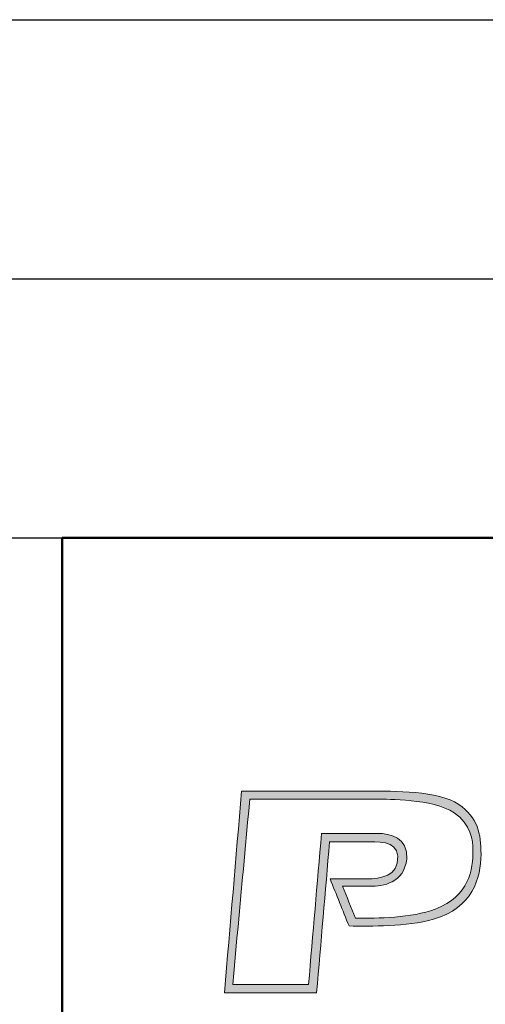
# Paper-space layout 'Layout1' of a CAD drawing. Extents: x -2 to 935, y -36 to 422.
# Tile 38 of 63: x 679 to 690, y 73 to 97. Entities that reach past the tile are written whole.
import ezdxf

# ---------------------------------------------------------------- set-up
doc = ezdxf.new("R2010")
doc.units = 0
doc.layers.get('0').update_dxf_attribs({"linetype": 'CONTINUOUS'})
doc.layers.add('RAZITKO_HP', color=222, linetype='CONTINUOUS')

# ---------------------------------------------------------------- blocks, each defined once
blk = doc.blocks.new('text_HP')
at = {"layer": 'RAZITKO_HP', "lineweight": 25}
blk.add_line((-177, 94.25), (-5, 94.25), dxfattribs=at)
blk = doc.blocks.new('HPFM_logo2018')
h = blk.add_hatch(color=256)
h.dxf.hatch_style = 1
edge = h.paths.add_edge_path()
edge.add_spline(control_points=[(0.9292, 0.7484), (0.8494, 0.8038), (0.6693, 0.8009), (0.5759, 0.8009)], knot_values=[7, 7, 7, 7, 8, 8, 8, 8], weights=[1, 1, 1, 1], degree=3, periodic=0)
edge.add_spline(control_points=[(0.5759, 0.8009), (0.4067, 0.8009), (0.2376, 0.8009), (0.0684, 0.8009)], knot_values=[8, 8, 8, 8, 9, 9, 9, 9], weights=[1, 1, 1, 1], degree=3, periodic=0)
edge.add_spline(control_points=[(0.0684, 0.8009), (0.0456, 0.5339), (0.0228, 0.267), (0, 0)], knot_values=[9, 9, 9, 9, 10, 10, 10, 10], weights=[1, 1, 1, 1], degree=3, periodic=0)
edge.add_spline(control_points=[(0, 0), (0.122, 0), (0.2439, 0), (0.3659, 0)], knot_values=[10, 10, 10, 10, 11, 11, 11, 11], weights=[1, 1, 1, 1], degree=3, periodic=0)
edge.add_spline(control_points=[(0.3659, 0), (0.383, 0.2001), (0.4002, 0.4003), (0.4173, 0.6004)], knot_values=[11, 11, 11, 11, 12, 12, 12, 12], weights=[1, 1, 1, 1], degree=3, periodic=0)
edge.add_spline(control_points=[(0.4173, 0.6004), (0.4698, 0.6004), (0.5224, 0.6004), (0.575, 0.6004)], knot_values=[12, 12, 12, 12, 13, 13, 13, 13], weights=[1, 1, 1, 1], degree=3, periodic=0)
edge.add_spline(control_points=[(0.575, 0.6004), (0.6304, 0.6004), (0.7015, 0.5985), (0.6849, 0.5148)], knot_values=[0, 0, 0, 0, 1, 1, 1, 1], weights=[1, 1, 1, 1], degree=3, periodic=0)
edge.add_spline(control_points=[(0.6849, 0.5148), (0.6732, 0.4525), (0.5924, 0.4525), (0.5467, 0.4525)], knot_values=[1, 1, 1, 1, 2, 2, 2, 2], weights=[1, 1, 1, 1], degree=3, periodic=0)
edge.add_spline(control_points=[(0.5467, 0.4525), (0.5042, 0.4525), (0.4617, 0.4525), (0.4192, 0.4525)], knot_values=[2, 2, 2, 2, 3, 3, 3, 3], weights=[1, 1, 1, 1], degree=3, periodic=0)
edge.add_spline(control_points=[(0.4192, 0.4525), (0.4442, 0.3902), (0.4692, 0.328), (0.4942, 0.2657)], knot_values=[3, 3, 3, 3, 4, 4, 4, 4], weights=[1, 1, 1, 1], degree=3, periodic=0)
edge.add_spline(control_points=[(0.4942, 0.2657), (0.5818, 0.2657), (0.72, 0.2608), (0.8299, 0.2929)], knot_values=[4, 4, 4, 4, 5, 5, 5, 5], weights=[1, 1, 1, 1], degree=3, periodic=0)
edge.add_spline(control_points=[(0.8299, 0.2929), (0.9847, 0.3377), (1.0177, 0.4554), (1.0177, 0.5508)], knot_values=[5, 5, 5, 5, 6, 6, 6, 6], weights=[1, 1, 1, 1], degree=3, periodic=0)
edge.add_spline(control_points=[(1.0177, 0.5508), (1.0177, 0.6326), (1.0051, 0.6948), (0.9292, 0.7484)], knot_values=[6, 6, 6, 6, 7, 7, 7, 7], weights=[1, 1, 1, 1], degree=3, periodic=0)
edge = h.paths.add_edge_path(flags=16)
edge.add_spline(control_points=[(0.609, 0.7688), (0.6449, 0.7688), (0.8241, 0.7717), (0.9107, 0.7153)], knot_values=[9, 9, 9, 9, 10, 10, 10, 10], weights=[1, 1, 1, 1], degree=3, periodic=0)
edge.add_spline(control_points=[(0.9107, 0.7153), (0.9798, 0.6705), (0.9856, 0.6043), (0.9856, 0.5664)], knot_values=[8, 8, 8, 8, 9, 9, 9, 9], weights=[1, 1, 1, 1], degree=3, periodic=0)
edge.add_spline(control_points=[(0.9856, 0.5664), (0.9856, 0.4905), (0.973, 0.3854), (0.8358, 0.3328)], knot_values=[7, 7, 7, 7, 8, 8, 8, 8], weights=[1, 1, 1, 1], degree=3, periodic=0)
edge.add_spline(control_points=[(0.8358, 0.3328), (0.7414, 0.2968), (0.608, 0.2968), (0.5205, 0.2968)], knot_values=[6, 6, 6, 6, 7, 7, 7, 7], weights=[1, 1, 1, 1], degree=3, periodic=0)
edge.add_spline(control_points=[(0.5205, 0.2968), (0.5029, 0.339), (0.4854, 0.3812), (0.4679, 0.4233)], knot_values=[5, 5, 5, 5, 6, 6, 6, 6], weights=[1, 1, 1, 1], degree=3, periodic=0)
edge.add_spline(control_points=[(0.4679, 0.4233), (0.5046, 0.4233), (0.5412, 0.4233), (0.5779, 0.4233)], knot_values=[4, 4, 4, 4, 5, 5, 5, 5], weights=[1, 1, 1, 1], degree=3, periodic=0)
edge.add_spline(control_points=[(0.5779, 0.4233), (0.6284, 0.4233), (0.7141, 0.436), (0.7229, 0.5323)], knot_values=[3, 3, 3, 3, 4, 4, 4, 4], weights=[1, 1, 1, 1], degree=3, periodic=0)
edge.add_spline(control_points=[(0.7229, 0.5323), (0.7307, 0.616), (0.6548, 0.6335), (0.609, 0.6335)], knot_values=[2, 2, 2, 2, 3, 3, 3, 3], weights=[1, 1, 1, 1], degree=3, periodic=0)
edge.add_spline(control_points=[(0.609, 0.6335), (0.5344, 0.6335), (0.4598, 0.6335), (0.3852, 0.6335)], knot_values=[1, 1, 1, 1, 2, 2, 2, 2], weights=[1, 1, 1, 1], degree=3, periodic=0)
edge.add_spline(control_points=[(0.3852, 0.6335), (0.3681, 0.4334), (0.3509, 0.2332), (0.3338, 0.0331)], knot_values=[0, 0, 0, 0, 1, 1, 1, 1], weights=[1, 1, 1, 1], degree=3, periodic=0)
edge.add_spline(control_points=[(0.3338, 0.0331), (0.2336, 0.0331), (0.1333, 0.0331), (0.0331, 0.0331)], knot_values=[12, 12, 12, 12, 13, 13, 13, 13], weights=[1, 1, 1, 1], degree=3, periodic=0)
edge.add_spline(control_points=[(0.0331, 0.0331), (0.0556, 0.2783), (0.078, 0.5236), (0.1005, 0.7688)], knot_values=[11, 11, 11, 11, 12, 12, 12, 12], weights=[1, 1, 1, 1], degree=3, periodic=0)
edge.add_spline(control_points=[(0.1005, 0.7688), (0.27, 0.7688), (0.4395, 0.7688), (0.609, 0.7688)], knot_values=[10, 10, 10, 10, 11, 11, 11, 11], weights=[1, 1, 1, 1], degree=3, periodic=0)
at = {"lineweight": 9}
for points, knots in [([(0.575, 0.6004), (0.6304, 0.6004), (0.7015, 0.5985), (0.6849, 0.5148), (0.6732, 0.4525), (0.5924, 0.4525), (0.5467, 0.4525), (0.5042, 0.4525), (0.4617, 0.4525), (0.4192, 0.4525), (0.4442, 0.3902), (0.4692, 0.328), (0.4942, 0.2657), (0.5818, 0.2657), (0.72, 0.2608), (0.8299, 0.2929), (0.9847, 0.3377), (1.0177, 0.4554), (1.0177, 0.5508), (1.0177, 0.6326), (1.0051, 0.6948), (0.9292, 0.7484), (0.8494, 0.8038), (0.6693, 0.8009), (0.5759, 0.8009), (0.4067, 0.8009), (0.2376, 0.8009), (0.0684, 0.8009), (0.0456, 0.5339), (0.0228, 0.267), (0, 0), (0.122, 0), (0.2439, 0), (0.3659, 0), (0.383, 0.2001), (0.4002, 0.4003), (0.4173, 0.6004), (0.4698, 0.6004), (0.5224, 0.6004), (0.575, 0.6004)], [0, 0, 0, 0, 1, 1, 1, 2, 2, 2, 3, 3, 3, 4, 4, 4, 5, 5, 5, 6, 6, 6, 7, 7, 7, 8, 8, 8, 9, 9, 9, 10, 10, 10, 11, 11, 11, 12, 12, 12, 13, 13, 13, 13]), ([(0.3338, 0.0331), (0.3509, 0.2332), (0.3681, 0.4334), (0.3852, 0.6335), (0.4598, 0.6335), (0.5344, 0.6335), (0.609, 0.6335), (0.6548, 0.6335), (0.7307, 0.616), (0.7229, 0.5323), (0.7141, 0.436), (0.6284, 0.4233), (0.5779, 0.4233), (0.5412, 0.4233), (0.5046, 0.4233), (0.4679, 0.4233), (0.4854, 0.3812), (0.5029, 0.339), (0.5205, 0.2968), (0.608, 0.2968), (0.7414, 0.2968), (0.8358, 0.3328), (0.973, 0.3854), (0.9856, 0.4905), (0.9856, 0.5664), (0.9856, 0.6043), (0.9798, 0.6705), (0.9107, 0.7153), (0.8241, 0.7717), (0.6449, 0.7688), (0.609, 0.7688), (0.4395, 0.7688), (0.27, 0.7688), (0.1005, 0.7688), (0.078, 0.5236), (0.0556, 0.2783), (0.0331, 0.0331), (0.1333, 0.0331), (0.2336, 0.0331), (0.3338, 0.0331), (0.3509, 0.2332), (0.3681, 0.4334), (0.3852, 0.6335)], [0, 0, 0, 0, 1, 1, 1, 2, 2, 2, 3, 3, 3, 4, 4, 4, 5, 5, 5, 6, 6, 6, 7, 7, 7, 8, 8, 8, 9, 9, 9, 10, 10, 10, 11, 11, 11, 12, 12, 12, 13, 13, 13, 14, 14, 14, 14])]:
    blk.add_open_spline(points, degree=3, knots=knots, dxfattribs=at)
blk = doc.blocks.new('logo_HP')
at = {"xscale": 6.198269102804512, "yscale": 6.198269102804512, "zscale": 6.198269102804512}
blk.add_blockref('HPFM_logo2018', (-56.015, 70.301), dxfattribs=at)

psp = doc.layouts.get("Layout1")

# ---------------------------------------------------------------- linework, layer by layer
at = {"layer": 'RAZITKO_HP', "lineweight": 25}
for p, q in [((563, 90.875), (735, 90.875)), ((563, 84.5), (680, 84.5))]:
    psp.add_line(p, q, dxfattribs=at)
at = {"layer": 'RAZITKO_HP', "lineweight": 50}
for q in [(735, 84.5), (680, 8)]:
    psp.add_line((680, 84.5), q, dxfattribs=at)

# ---------------------------------------------------------------- block references
at = {"layer": 'RAZITKO_HP'}
for name in ['text_HP', 'logo_HP']:
    psp.add_blockref(name, (740, 3), dxfattribs=at)

doc.saveas('drawing.dxf')
